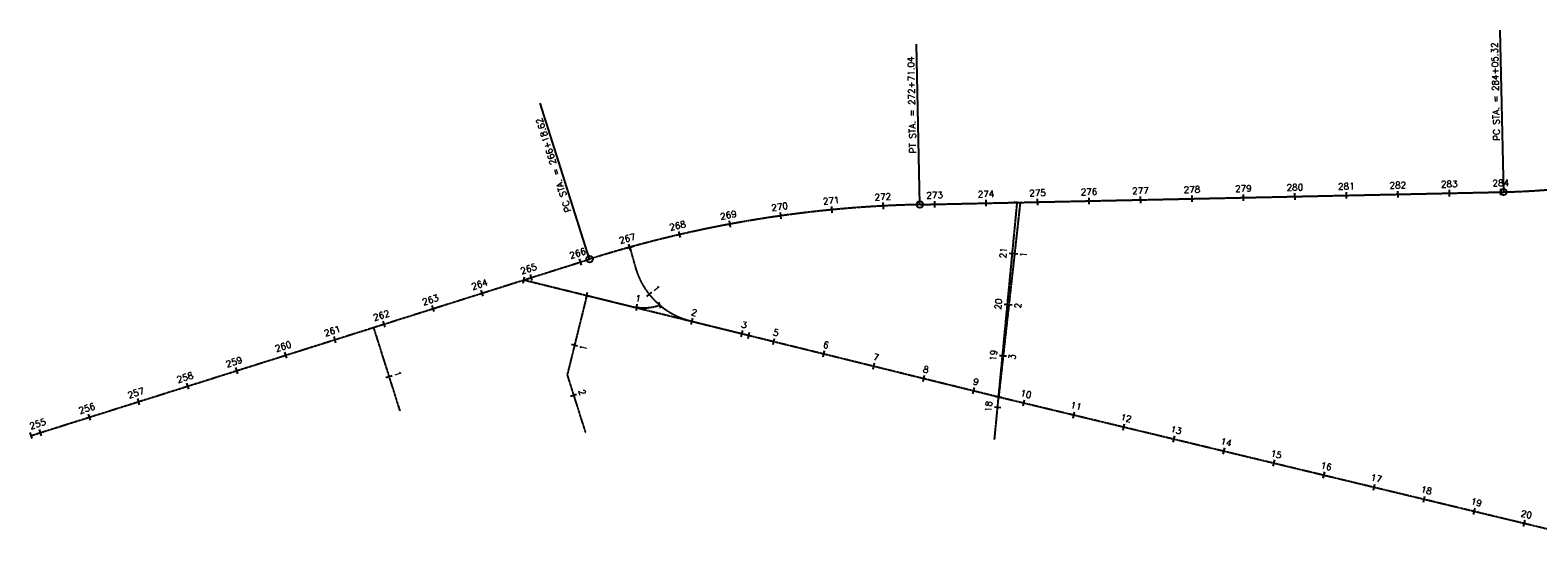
# Model space of a CAD drawing. Extents: x 1490373 to 1515280, y 652083 to 656452.
# Tile 2 of 4: x 1509397 to 1512326, y 652089 to 653115. Entities that reach past the tile are written whole.
import ezdxf

# ---------------------------------------------------------------- set-up
doc = ezdxf.new("R2010")
doc.units = 0
doc.header["$MEASUREMENT"] = 0
doc.linetypes.add('E', pattern=[1, 0.75, -0.05, 0.15, -0.05])
for name, color, linetype in [('CENTERLINE', 180, 'E'), ('CL-TICK', 4, 'Continuous'), ('Existing Centerlines', 160, 'Continuous'), ('Proposed Centerline', 1, 'Continuous')]:
    doc.layers.add(name, color=color, linetype=linetype)
doc.styles.get("Standard").update_dxf_attribs({"font": 'simplex.shx'})

# ---------------------------------------------------------------- blocks, each defined once
blk = doc.blocks.new('_CIR')
blk.add_circle((0, 1), 1)
blk = doc.blocks.new('*U345')
at = {"layer": 'CENTERLINE', "color": 180, "linetype": 'E', "lineweight": -3}
for p, q in [((1511125.4, 652775.8), (1512259.4, 652800.2)), ((1509743, 652435.6), (1510483.9, 652669.8)), ((1509399.1, 652327.1), (1509743, 652435.6))]:
    blk.add_line(p, q, dxfattribs=at)
for centre, radius, start, end in [((1512228.6, 654232.3), 1432.4, 271.2322, 299.4156), ((1511174.7, 650484.5), 2291.8, 91.2322, 107.5427)]:
    blk.add_arc(centre, radius, start, end, dxfattribs=at)
blk = doc.blocks.new('*U346')
at = {"layer": 'CENTERLINE', "color": 180, "linetype": 'E', "lineweight": -3}
blk.add_line((1510064, 652537), (1510115.2, 652374.9), dxfattribs=at)
blk = doc.blocks.new('*U347')
at = {"layer": 'CENTERLINE', "color": 180, "linetype": 'E', "lineweight": -3}
for p, q in [((1510478.4, 652599.3), (1510440.3, 652444.8)), ((1510440.3, 652444.8), (1510475.9, 652332.3))]:
    blk.add_line(p, q, dxfattribs=at)
blk = doc.blocks.new('*U348')
at = {"layer": 'CENTERLINE', "color": 180, "linetype": 'E', "lineweight": -3}
for p, q in [((1510356.2, 652629.4), (1511278.4, 652402.3)), ((1511278.4, 652402.3), (1512578.9, 652089.5))]:
    blk.add_line(p, q, dxfattribs=at)
blk = doc.blocks.new('*U349')
at = {"layer": 'CENTERLINE', "color": 180, "linetype": 'E', "lineweight": -3}
blk.add_line((1511270.5, 652319.4), (1511314.6, 652779.9), dxfattribs=at)

msp = doc.modelspace()

# ---------------------------------------------------------------- linework, layer by layer
at = {"layer": 'CL-TICK', "color": 4, "linetype": 'Continuous', "lineweight": -3}
for p, q in [((1511320.8, 652779.3), (1511308.4, 652780.5)), ((1511325.8, 652384.5), (1511328.7, 652396.6)), ((1511423, 652361.1), (1511425.9, 652373.2)), ((1511520.2, 652337.7), (1511523.2, 652349.8)), ((1509400.9, 652321.1), (1509397.2, 652333)), ((1511617.5, 652314.3), (1511620.4, 652326.5)), ((1511714.7, 652290.9), (1511717.6, 652303.1)), ((1511811.9, 652267.5), (1511814.8, 652279.7)), ((1511909.1, 652244.2), (1511912.1, 652256.3)), ((1512006.4, 652220.8), (1512009.3, 652232.9)), ((1512103.6, 652197.4), (1512106.5, 652209.5)), ((1512200.8, 652174), (1512203.8, 652186.2)), ((1512298.1, 652150.6), (1512301, 652162.8))]:
    msp.add_line(p, q, dxfattribs=at)
at = {"layer": 'Existing Centerlines', "linetype": 'Continuous', "lineweight": -3}
for p, q in [((1512259.4, 652800.2), (1512252.6, 653114.6)), ((1511125.4, 652775.8), (1511118.7, 653087.5)), ((1510483.9, 652669.8), (1510388.1, 652972.8)), ((1511354.4, 652774.5), (1511354.1, 652787)), ((1511454.4, 652776.7), (1511454.1, 652789.2)), ((1511554.4, 652778.8), (1511554.1, 652791.3)), ((1511654.3, 652781), (1511654.1, 652793.5)), ((1511754.3, 652783.1), (1511754.1, 652795.6)), ((1511854.3, 652785.3), (1511854, 652797.8)), ((1511954.3, 652787.4), (1511954, 652799.9)), ((1512054.3, 652789.6), (1512054, 652802.1)), ((1512154.2, 652791.7), (1512154, 652804.2)), ((1512254.2, 652793.9), (1512253.9, 652806.4)), ((1510856.2, 652747.8), (1510854.5, 652760.2)), ((1510955.3, 652759.6), (1510954.1, 652772)), ((1511054.7, 652767), (1511054.1, 652779.5)), ((1511154.5, 652770.2), (1511154.2, 652782.7)), ((1511254.4, 652772.4), (1511254.2, 652784.9)), ((1511320.8, 652779.3), (1511308.4, 652780.5)), ((1510757.8, 652731.8), (1510755.5, 652744.1)), ((1510563.5, 652686.9), (1510560.2, 652699)), ((1510660.2, 652711.5), (1510657.4, 652723.7)), ((1510468, 652658.2), (1510464.2, 652670.1)), ((1511311.3, 652679.8), (1511298.8, 652680.9)), ((1510372.6, 652628.1), (1510368.9, 652640)), ((1510354.7, 652623.4), (1510357.7, 652635.5)), ((1510277.3, 652597.9), (1510273.5, 652609.8)), ((1511301.7, 652580.2), (1511289.3, 652581.4)), ((1510181.9, 652567.8), (1510178.2, 652579.7)), ((1510086.6, 652537.6), (1510082.8, 652549.6)), ((1509991.2, 652507.5), (1509987.5, 652519.4)), ((1510460.5, 652500.7), (1510448.4, 652503.7)), ((1510840.2, 652503.8), (1510843.2, 652515.9)), ((1509895.9, 652477.4), (1509892.1, 652489.3)), ((1510937.3, 652479.9), (1510940.3, 652492)), ((1511034.4, 652455.9), (1511037.4, 652468.1)), ((1511292.2, 652480.7), (1511279.8, 652481.9)), ((1509800.5, 652447.2), (1509796.8, 652459.1)), ((1510088.2, 652439.8), (1510100.1, 652443.6)), ((1511131.5, 652432), (1511134.5, 652444.2)), ((1509705.2, 652417.1), (1509701.4, 652429)), ((1510446.7, 652403.9), (1510458.6, 652407.7)), ((1511228.6, 652408.1), (1511231.6, 652420.3)), ((1509609.8, 652387), (1509606.1, 652398.9)), ((1511282.7, 652381.1), (1511270.2, 652382.3)), ((1509514.5, 652356.9), (1509510.7, 652368.9)), ((1509419.1, 652326.8), (1509415.3, 652338.8))]:
    msp.add_line(p, q, dxfattribs=at)
at = {"layer": 'Proposed Centerline', "linetype": 'E', "lineweight": -3}
for p, q in [((1511320.3, 652780), (1511278.4, 652402.3)), ((1510561.9, 652692.9), (1510572.4, 652654.9)), ((1510478.4, 652599.3), (1510564.6, 652578.1)), ((1510681.1, 652549.4), (1510793.1, 652521.8))]:
    msp.add_line(p, q, dxfattribs=at)
at = {"layer": 'Proposed Centerline', "linetype": 'Continuous', "lineweight": -3}
for p, q in [((1511314.1, 652780.7), (1511326.5, 652779.3)), ((1510555.9, 652691.2), (1510567.9, 652694.6)), ((1511303.1, 652681.3), (1511315.5, 652679.9)), ((1510476.9, 652593.3), (1510479.9, 652605.4)), ((1510574.8, 652569.8), (1510576.4, 652582.2)), ((1510594.9, 652597.5), (1510604.7, 652605.3)), ((1510622.2, 652574.5), (1510618.3, 652586.3)), ((1511304.4, 652580.5), (1511292, 652581.9)), ((1510681.3, 652542.9), (1510684.3, 652555)), ((1510778.4, 652519), (1510781.4, 652531.1)), ((1510791.6, 652515.7), (1510794.6, 652527.9)), ((1511293.4, 652481.2), (1511281, 652482.5)), ((1511272.2, 652402.9), (1511284.7, 652401.6))]:
    msp.add_line(p, q, dxfattribs=at)
at = {"layer": 'Proposed Centerline', "linetype": 'E', "lineweight": -3}
for centre, radius, start, end in [((1510717, 652695), 150, 195.5083, 256.1634), ((1510588.5, 652675.2), 100, 256.1634, 288.5264)]:
    msp.add_arc(centre, radius, start, end, dxfattribs=at)

# ---------------------------------------------------------------- block references
at = {"layer": 'Existing Centerlines', "linetype": 'E', "lineweight": -3}
for name in ['*U345', '*U349', '*U348', '*U347', '*U346']:
    msp.add_blockref(name, (0, 0), dxfattribs=at)
at = {"layer": 'Existing Centerlines', "linetype": 'Continuous', "lineweight": -3, "xscale": 6.249999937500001, "yscale": 6.249999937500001, "zscale": 6.249999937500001}
for p, rotation in [((1512259.5, 652794), 1.232222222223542), ((1511125.5, 652769.6), 1.232222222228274), ((1510485.8, 652663.8), 17.54272595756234)]:
    msp.add_blockref('_CIR', p, dxfattribs=dict(at, rotation=rotation))

# ---------------------------------------------------------------- texts
at = {"layer": 'CL-TICK', "color": 4, "linetype": 'Continuous', "lineweight": -3, "char_height": 12.5, "attachment_point": 2, "rotation": 346.4763}
for s, insert in [('10', (1511332.9, 652413.8)), ('11', (1511430.1, 652390.5)), ('12', (1511527.3, 652367.1)), ('13', (1511624.5, 652343.7)), ('14', (1511721.8, 652320.3)), ('15', (1511819, 652296.9)), ('16', (1511916.2, 652273.5)), ('17', (1512013.4, 652250.2)), ('18', (1512110.7, 652226.8)), ('19', (1512207.9, 652203.4)), ('20', (1512305.1, 652180))]:
    msp.add_mtext(s, dxfattribs=dict(at, insert=insert))
at = {"layer": 'Existing Centerlines'}
for s, rotation, p in [('PC STA. = 284+05.32', 91.2322, (1512252, 652900.1)), ('PT STA. = 272+71.04', 91.2322, (1511118.1, 652875.7)), ('PC STA. = 266+18.62', 107.5427, (1510448.8, 652763.5))]:
    msp.add_text(s, height=12.5, rotation=rotation, dxfattribs=at).set_placement(p)
at = {"layer": 'Existing Centerlines', "linetype": 'Continuous', "lineweight": -3, "char_height": 12.5}
for s, insert, attachment_point, rotation in [('280', (1511853.7, 652815.5), 2, 1.2322), ('281', (1511953.6, 652817.6), 2, 1.2322), ('282', (1512053.6, 652819.8), 2, 1.2322), ('283', (1512153.6, 652821.9), 2, 1.2322), ('284', (1512253.6, 652824.1), 2, 1.2322), ('271', (1510952.4, 652789.7), 2, 5.5083), ('272', (1511053.1, 652797.2), 2, 3.0083), ('273', (1511153.8, 652800.4), 2, 1.2322), ('274', (1511253.8, 652802.6), 2, 1.2322), ('275', (1511353.8, 652804.7), 2, 1.2322), ('276', (1511453.7, 652806.9), 2, 1.2322), ('277', (1511553.7, 652809), 2, 1.2322), ('278', (1511653.7, 652811.2), 2, 1.2322), ('279', (1511753.7, 652813.3), 2, 1.2322), ('269', (1510752.3, 652761.5), 2, 10.5083), ('270', (1510852, 652777.8), 2, 8.0083), ('268', (1510653.4, 652740.9), 2, 13.0083), ('267', (1510555.5, 652716), 2, 15.5083), ('266', (1510458.9, 652687), 2, 17.5427), ('21', (1511281.2, 652682.6), 2, 84.5247), ('265', (1510363.5, 652656.9), 2, 17.5427), ('264', (1510268.2, 652626.7), 2, 17.5427), ('263', (1510172.8, 652596.6), 2, 17.5427), ('20', (1511271.7, 652583.1), 2, 84.5247), ('262', (1510077.5, 652566.5), 2, 17.5427), ('261', (1509982.1, 652536.3), 2, 17.5427), ('5', (1510847.4, 652533.1), 2, 346.1634), ('260', (1509886.8, 652506.2), 2, 17.5427), ('1', (1510477.8, 652496.5), 8, 76.1634), ('6', (1510944.5, 652509.2), 2, 346.1634), ('259', (1509791.4, 652476), 2, 17.5427), ('7', (1511041.6, 652485.3), 2, 346.1634), ('19', (1511262.1, 652483.5), 2, 84.5247), ('258', (1509696.1, 652445.9), 2, 17.5094), ('1', (1510117, 652448.9), 2, 287.5427), ('8', (1511138.7, 652461.4), 2, 346.1634), ('9', (1511235.8, 652437.5), 2, 346.1634), ('257', (1509600.7, 652415.8), 2, 17.5094), ('2', (1510475.5, 652413.1), 2, 287.5427), ('256', (1509505.4, 652385.8), 2, 17.5094), ('18', (1511252.6, 652384), 2, 84.5247), ('255', (1509410, 652355.7), 2, 17.5094)]:
    msp.add_mtext(s, dxfattribs=dict(at, insert=insert, attachment_point=attachment_point, rotation=rotation))
at = {"layer": 'Proposed Centerline', "linetype": 'Continuous', "lineweight": -3, "char_height": 12.5}
for s, insert, attachment_point, rotation in [('1', (1511333.2, 652678), 8, 83.6775), ('1', (1510618.6, 652616.3), 2, 308.6467), ('1', (1510578.7, 652599.8), 2, 352.5979), ('2', (1511322.1, 652578.6), 8, 83.6775), ('2', (1510688.6, 652572.3), 2, 346.1634), ('3', (1510785.7, 652548.3), 2, 346.1634), ('3', (1511311.1, 652479.2), 8, 83.6775)]:
    msp.add_mtext(s, dxfattribs=dict(at, insert=insert, attachment_point=attachment_point, rotation=rotation))

doc.saveas('drawing.dxf')
